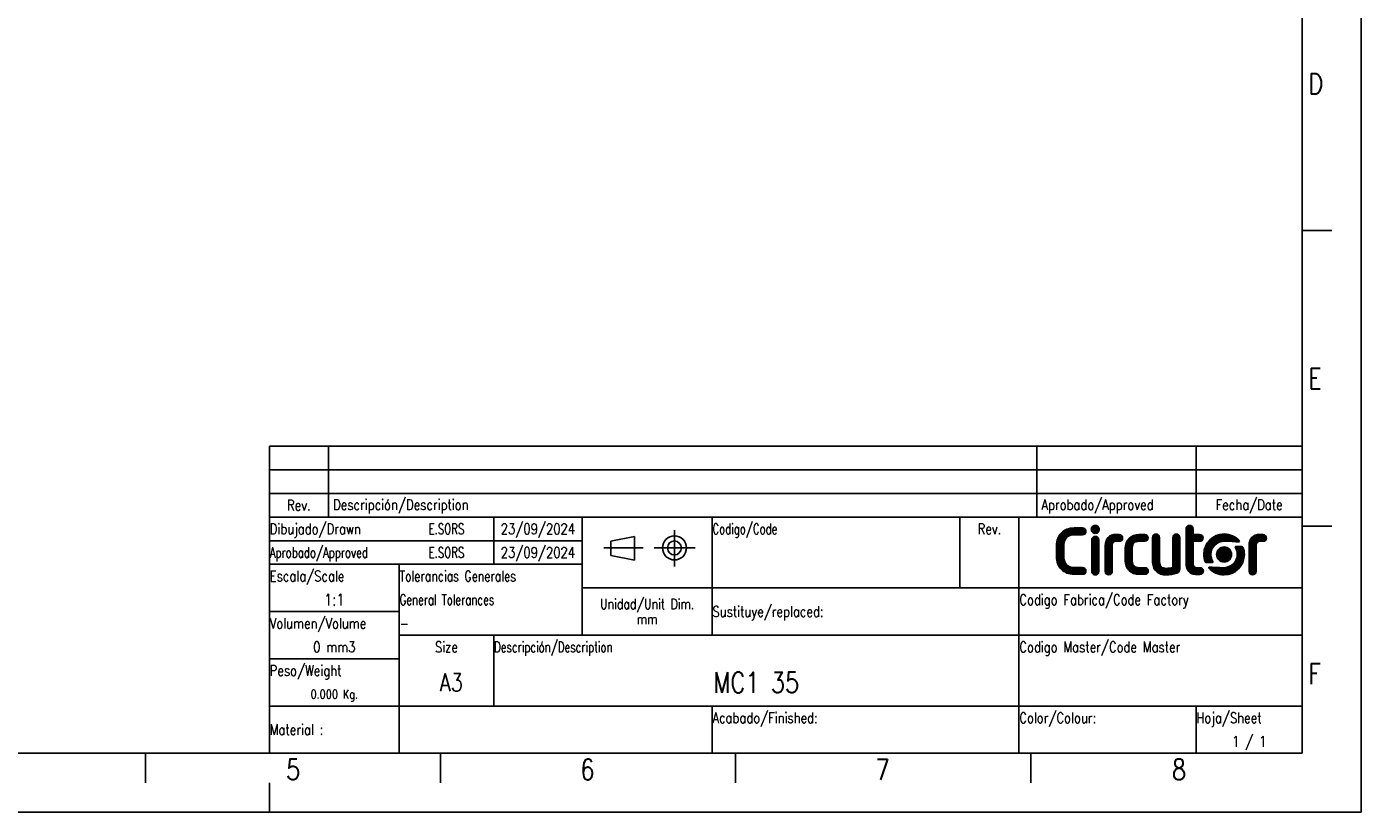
# Model space of a CAD drawing. Header units: millimetres. Extents: x 0 to 420, y 0 to 297.
# Tile 3 of 4: x 194 to 420, y 0 to 133. Entities that reach past the tile are written whole.
import ezdxf

# ---------------------------------------------------------------- set-up
doc = ezdxf.new("R2010")
doc.units = ezdxf.units.MM
doc.header["$LTSCALE"] = 23.1
doc.layers.get('0').update_dxf_attribs({"linetype": 'CONTINUOUS'})
doc.styles.get("Standard").update_dxf_attribs({"font": 'SIMPLEX.SHX', "width": 0.8})
doc.styles.add('TEXTSTYLE_2', font='SIMPLEX.SHX', dxfattribs={"width": 0.7})
doc.styles.add('TEXTSTYLE_3', font='SIMPLEX.SHX', dxfattribs={"width": 0.75})

msp = doc.modelspace()

# ---------------------------------------------------------------- hatches: boundary and pattern name
h = msp.add_hatch()
h.set_pattern_fill('XSEC0001', color=8, scale=0.03125, angle=45, style=0, pattern_type=0)
h.set_pattern_definition([(45, (0, 0), (-0.022097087, 0.022097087), [])])
edge = h.paths.add_edge_path()
edge.add_spline(control_points=[(374.327, 46.121), (374.327, 46.292), (374.386, 46.436), (374.506, 46.552), (374.625, 46.668), (374.764, 46.727), (374.926, 46.727), (375.094, 46.727), (375.234, 46.668), (375.345, 46.552), (375.456, 46.436), (375.512, 46.292), (375.512, 46.121), (375.512, 46.121), (375.512, 40.8), (375.512, 40.8), (375.512, 40.629), (375.456, 40.485), (375.345, 40.37), (375.234, 40.253), (375.094, 40.194), (374.926, 40.194), (374.764, 40.194), (374.625, 40.253), (374.506, 40.37), (374.386, 40.485), (374.327, 40.629), (374.327, 40.8), (374.327, 40.8), (374.327, 46.121), (374.327, 46.121)], knot_values=[0, 0, 0, 0, 1, 1, 1, 2, 2, 2, 3, 3, 3, 4, 4, 4, 5, 5, 5, 6, 6, 6, 7, 7, 7, 8, 8, 8, 9, 9, 9, 10, 10, 10, 10], degree=3, periodic=0)
edge = h.paths.add_edge_path()
edge.add_spline(control_points=[(375.593, 47.915), (375.593, 47.729), (375.527, 47.57), (375.397, 47.437), (375.267, 47.306), (375.11, 47.24), (374.926, 47.24), (374.741, 47.24), (374.584, 47.306), (374.454, 47.437), (374.323, 47.57), (374.259, 47.729), (374.259, 47.915), (374.259, 48.102), (374.323, 48.261), (374.454, 48.393), (374.584, 48.525), (374.741, 48.591), (374.926, 48.591), (375.11, 48.591), (375.267, 48.525), (375.397, 48.393), (375.527, 48.261), (375.593, 48.102), (375.593, 47.915)], knot_values=[0, 0, 0, 0, 0.3527778, 0.3527778, 0.3527778, 0.7055556, 0.7055556, 0.7055556, 1.0583333, 1.0583333, 1.0583333, 1.4111111, 1.4111111, 1.4111111, 1.7638889, 1.7638889, 1.7638889, 2.1166667, 2.1166667, 2.1166667, 2.4694444, 2.4694444, 2.4694444, 2.8222222, 2.8222222, 2.8222222, 2.8222222], degree=3, periodic=0)
edge = h.paths.add_edge_path()
edge.add_spline(control_points=[(388.064, 46.517), (388.064, 46.688), (388.12, 46.831), (388.231, 46.948), (388.342, 47.064), (388.482, 47.122), (388.651, 47.122), (388.819, 47.122), (388.961, 47.064), (389.076, 46.948), (389.191, 46.831), (389.249, 46.688), (389.249, 46.517), (389.249, 46.517), (389.249, 41.207), (389.249, 41.207), (389.249, 41.044), (389.203, 40.899), (389.111, 40.771), (389.019, 40.643), (388.896, 40.551), (388.743, 40.497), (388.168, 40.295), (387.566, 40.194), (386.937, 40.194), (386.599, 40.194), (386.287, 40.245), (385.999, 40.345), (385.711, 40.446), (385.46, 40.605), (385.246, 40.823), (385.038, 41.033), (384.885, 41.283), (384.785, 41.574), (384.685, 41.865), (384.636, 42.185), (384.636, 42.535), (384.636, 42.535), (384.636, 46.517), (384.636, 46.517), (384.636, 46.688), (384.693, 46.831), (384.808, 46.948), (384.923, 47.064), (385.065, 47.122), (385.234, 47.122), (385.395, 47.122), (385.533, 47.064), (385.648, 46.948), (385.763, 46.831), (385.821, 46.688), (385.821, 46.517), (385.821, 46.517), (385.821, 42.442), (385.821, 42.442), (385.821, 42.077), (385.918, 41.797), (386.114, 41.604), (386.309, 41.409), (386.584, 41.312), (386.937, 41.312), (387.328, 41.312), (387.703, 41.359), (388.064, 41.452), (388.064, 41.452), (388.064, 46.517), (388.064, 46.517)], knot_values=[0, 0, 0, 0, 1, 1, 1, 2, 2, 2, 3, 3, 3, 4, 4, 4, 5, 5, 5, 6, 6, 6, 7, 7, 7, 8, 8, 8, 9, 9, 9, 10, 10, 10, 11, 11, 11, 12, 12, 12, 13, 13, 13, 14, 14, 14, 15, 15, 15, 16, 16, 16, 17, 17, 17, 18, 18, 18, 19, 19, 19, 20, 20, 20, 21, 21, 21, 22, 22, 22, 22], degree=3, periodic=0)
edge = h.paths.add_edge_path()
edge.add_spline(control_points=[(373.184, 41.289), (373.07, 41.396), (372.93, 41.45), (372.762, 41.45), (372.762, 41.45), (371.353, 41.45), (371.353, 41.45), (371.353, 41.45), (371.333, 41.45), (371.333, 41.45), (371.333, 41.45), (371.333, 41.449), (371.333, 41.449), (370.773, 41.449), (370.342, 41.62), (370.039, 41.962), (369.736, 42.304), (369.585, 42.758), (369.585, 43.324), (369.585, 43.324), (369.585, 45.132), (369.585, 45.132), (369.585, 45.698), (369.736, 46.152), (370.039, 46.494), (370.342, 46.835), (370.773, 47.007), (371.333, 47.007), (371.333, 47.007), (371.333, 47.006), (371.333, 47.006), (371.333, 47.006), (371.354, 47.006), (371.354, 47.006), (371.354, 47.006), (372.762, 47.006), (372.762, 47.006), (372.937, 47.006), (373.079, 47.057), (373.19, 47.161), (373.266, 47.233), (373.313, 47.323), (373.337, 47.429), (373.348, 47.477), (373.355, 47.527), (373.355, 47.582), (373.355, 47.744), (373.299, 47.878), (373.184, 47.987), (373.07, 48.094), (372.93, 48.148), (372.762, 48.148), (372.762, 48.148), (371.333, 48.148), (371.333, 48.148), (370.888, 48.148), (370.484, 48.076), (370.12, 47.933), (369.755, 47.788), (369.443, 47.585), (369.182, 47.321), (368.921, 47.057), (368.72, 46.739), (368.578, 46.366), (368.436, 45.993), (368.365, 45.581), (368.365, 45.132), (368.365, 45.132), (368.365, 43.324), (368.365, 43.324), (368.365, 42.874), (368.436, 42.462), (368.578, 42.09), (368.72, 41.717), (368.921, 41.398), (369.182, 41.134), (369.443, 40.871), (369.755, 40.667), (370.12, 40.523), (370.484, 40.379), (370.888, 40.308), (371.333, 40.308), (371.333, 40.308), (372.762, 40.308), (372.762, 40.308), (372.937, 40.308), (373.079, 40.36), (373.19, 40.464), (373.3, 40.567), (373.355, 40.707), (373.355, 40.885), (373.355, 40.936), (373.348, 40.982), (373.337, 41.027), (373.312, 41.127), (373.263, 41.215), (373.184, 41.289)], knot_values=[0, 0, 0, 0, 0.3527778, 0.3527778, 0.3527778, 0.7055556, 0.7055556, 0.7055556, 1.0583333, 1.0583333, 1.0583333, 1.4111111, 1.4111111, 1.4111111, 1.7638889, 1.7638889, 1.7638889, 2.1166667, 2.1166667, 2.1166667, 2.4694444, 2.4694444, 2.4694444, 2.8222222, 2.8222222, 2.8222222, 3.175, 3.175, 3.175, 3.5277778, 3.5277778, 3.5277778, 3.8805556, 3.8805556, 3.8805556, 4.2333333, 4.2333333, 4.2333333, 4.5861111, 4.5861111, 4.5861111, 4.9388889, 4.9388889, 4.9388889, 5.2916667, 5.2916667, 5.2916667, 5.6444444, 5.6444444, 5.6444444, 5.9972222, 5.9972222, 5.9972222, 6.35, 6.35, 6.35, 6.7027778, 6.7027778, 6.7027778, 7.0555556, 7.0555556, 7.0555556, 7.4083333, 7.4083333, 7.4083333, 7.7611111, 7.7611111, 7.7611111, 8.1138889, 8.1138889, 8.1138889, 8.4666667, 8.4666667, 8.4666667, 8.8194444, 8.8194444, 8.8194444, 9.1722222, 9.1722222, 9.1722222, 9.525, 9.525, 9.525, 9.8777778, 9.8777778, 9.8777778, 10.2305556, 10.2305556, 10.2305556, 10.5833333, 10.5833333, 10.5833333, 10.9361111, 10.9361111, 10.9361111, 11.2888889, 11.2888889, 11.2888889, 11.2888889], degree=3, periodic=0)
edge = h.paths.add_edge_path()
edge.add_spline(control_points=[(383.735, 41.268), (383.623, 41.374), (383.485, 41.427), (383.321, 41.427), (383.321, 41.427), (382.387, 41.427), (382.387, 41.427), (382.387, 41.427), (382.316, 41.427), (382.316, 41.427), (382.316, 41.427), (382.316, 41.425), (382.316, 41.425), (381.963, 41.425), (381.689, 41.522), (381.493, 41.716), (381.298, 41.91), (381.2, 42.19), (381.2, 42.556), (381.2, 42.556), (381.2, 44.773), (381.2, 44.773), (381.2, 45.131), (381.298, 45.409), (381.493, 45.607), (381.689, 45.806), (381.963, 45.904), (382.316, 45.904), (382.316, 45.904), (382.327, 45.904), (382.327, 45.904), (382.327, 45.904), (383.308, 45.904), (383.308, 45.904), (383.477, 45.904), (383.615, 45.966), (383.723, 46.067), (383.829, 46.167), (383.883, 46.303), (383.883, 46.476), (383.883, 46.534), (383.873, 46.587), (383.857, 46.638), (383.832, 46.724), (383.786, 46.802), (383.717, 46.868), (383.606, 46.972), (383.47, 47.024), (383.308, 47.024), (383.308, 47.024), (382.316, 47.024), (382.316, 47.024), (381.633, 47.024), (381.077, 46.807), (380.647, 46.371), (380.226, 45.943), (380.015, 45.383), (380.015, 44.691), (380.015, 44.691), (380.015, 42.65), (380.015, 42.65), (380.015, 41.949), (380.226, 41.385), (380.647, 40.959), (381.077, 40.522), (381.633, 40.306), (382.316, 40.306), (382.316, 40.306), (383.321, 40.306), (383.321, 40.306), (383.492, 40.306), (383.632, 40.356), (383.74, 40.458), (383.813, 40.526), (383.859, 40.612), (383.883, 40.713), (383.894, 40.762), (383.902, 40.814), (383.902, 40.872), (383.902, 41.031), (383.847, 41.163), (383.735, 41.268)], knot_values=[0, 0, 0, 0, 0.3527778, 0.3527778, 0.3527778, 0.7055556, 0.7055556, 0.7055556, 1.0583333, 1.0583333, 1.0583333, 1.4111111, 1.4111111, 1.4111111, 1.7638889, 1.7638889, 1.7638889, 2.1166667, 2.1166667, 2.1166667, 2.4694444, 2.4694444, 2.4694444, 2.8222222, 2.8222222, 2.8222222, 3.175, 3.175, 3.175, 3.5277778, 3.5277778, 3.5277778, 3.8805556, 3.8805556, 3.8805556, 4.2333333, 4.2333333, 4.2333333, 4.5861111, 4.5861111, 4.5861111, 4.9388889, 4.9388889, 4.9388889, 5.2916667, 5.2916667, 5.2916667, 5.6444444, 5.6444444, 5.6444444, 5.9972222, 5.9972222, 5.9972222, 6.35, 6.35, 6.35, 6.7027778, 6.7027778, 6.7027778, 7.0555556, 7.0555556, 7.0555556, 7.4083333, 7.4083333, 7.4083333, 7.7611111, 7.7611111, 7.7611111, 8.1138889, 8.1138889, 8.1138889, 8.4666667, 8.4666667, 8.4666667, 8.8194444, 8.8194444, 8.8194444, 9.1722222, 9.1722222, 9.1722222, 9.525, 9.525, 9.525, 9.525], degree=3, periodic=0)
edge = h.paths.add_edge_path()
edge.add_spline(control_points=[(377.814, 40.8), (377.814, 41.11), (377.814, 45.225), (377.814, 45.225), (377.814, 45.622), (378.056, 45.904), (378.484, 45.904), (378.484, 45.904), (378.832, 45.892), (378.991, 45.892), (379.332, 45.892), (379.566, 46.118), (379.566, 46.447), (379.566, 46.775), (379.327, 46.988), (378.991, 47.024), (378.85, 47.039), (378.484, 47.053), (378.484, 47.053), (377.258, 47.053), (376.629, 46.31), (376.629, 45.143), (376.629, 45.143), (376.629, 41.101), (376.629, 40.8), (376.629, 40.493), (376.871, 40.194), (377.22, 40.194), (377.569, 40.194), (377.814, 40.493), (377.814, 40.8)], knot_values=[0, 0, 0, 0, 1, 1, 1, 2, 2, 2, 3, 3, 3, 4, 4, 4, 5, 5, 5, 6, 6, 6, 7, 7, 7, 8, 8, 8, 9, 9, 9, 10, 10, 10, 10], degree=3, periodic=0)
edge = h.paths.add_edge_path()
edge.add_spline(control_points=[(402.173, 40.8), (402.173, 41.11), (402.173, 45.225), (402.173, 45.225), (402.173, 45.622), (402.416, 45.904), (402.843, 45.904), (402.843, 45.904), (403.191, 45.892), (403.35, 45.892), (403.691, 45.892), (403.925, 46.118), (403.925, 46.447), (403.925, 46.775), (403.687, 46.988), (403.35, 47.024), (403.209, 47.039), (402.843, 47.053), (402.843, 47.053), (401.617, 47.053), (400.988, 46.31), (400.988, 45.143), (400.988, 45.143), (400.988, 41.101), (400.988, 40.8), (400.988, 40.493), (401.23, 40.194), (401.579, 40.194), (401.928, 40.194), (402.173, 40.493), (402.173, 40.8)], knot_values=[0, 0, 0, 0, 1, 1, 1, 2, 2, 2, 3, 3, 3, 4, 4, 4, 5, 5, 5, 6, 6, 6, 7, 7, 7, 8, 8, 8, 9, 9, 9, 10, 10, 10, 10], degree=3, periodic=0)
edge = h.paths.add_edge_path()
edge.add_spline(control_points=[(393.033, 41.31), (393.021, 41.319), (393.011, 41.33), (392.998, 41.338), (392.998, 41.338), (392.997, 41.338), (392.997, 41.338), (392.906, 41.395), (392.794, 41.427), (392.666, 41.427), (392.598, 41.427), (392.496, 41.425), (392.402, 41.422), (392.273, 41.419), (392.158, 41.415), (392.158, 41.415), (391.766, 41.415), (391.53, 41.653), (391.494, 41.999), (391.491, 42.029), (391.489, 42.058), (391.489, 42.089), (391.489, 42.091), (391.489, 42.092), (391.489, 42.094), (391.489, 42.094), (391.489, 44.681), (391.489, 45.899), (391.489, 45.899), (392.604, 45.899), (392.604, 45.899), (392.92, 45.899), (393.203, 46.119), (393.203, 46.459), (393.203, 46.799), (392.941, 47.019), (392.604, 47.019), (392.604, 47.019), (391.489, 47.019), (391.489, 47.019), (391.489, 47.019), (391.489, 47.98), (391.489, 47.98), (391.489, 48.151), (391.431, 48.295), (391.316, 48.411), (391.201, 48.528), (391.063, 48.586), (390.902, 48.586), (390.733, 48.586), (390.591, 48.528), (390.476, 48.411), (390.361, 48.295), (390.303, 48.151), (390.303, 47.98), (390.303, 47.98), (390.303, 46.442), (390.303, 46.442), (390.303, 46.442), (390.303, 42.176), (390.303, 42.176), (390.303, 41.891), (390.341, 41.632), (390.416, 41.402), (390.42, 41.39), (390.424, 41.377), (390.428, 41.365), (390.433, 41.352), (390.439, 41.339), (390.444, 41.326), (390.603, 40.897), (390.898, 40.581), (391.328, 40.41), (391.549, 40.322), (391.807, 40.274), (392.1, 40.268), (392.12, 40.267), (392.138, 40.266), (392.158, 40.266), (392.158, 40.266), (392.524, 40.279), (392.666, 40.295), (393.002, 40.331), (393.241, 40.544), (393.241, 40.872), (393.241, 41.06), (393.162, 41.212), (393.033, 41.31)], knot_values=[0, 0, 0, 0, 1, 1, 1, 2, 2, 2, 3, 3, 3, 4, 4, 4, 5, 5, 5, 6, 6, 6, 7, 7, 7, 8, 8, 8, 9, 9, 9, 10, 10, 10, 11, 11, 11, 12, 12, 12, 13, 13, 13, 14, 14, 14, 15, 15, 15, 16, 16, 16, 17, 17, 17, 18, 18, 18, 19, 19, 19, 20, 20, 20, 21, 21, 21, 22, 22, 22, 23, 23, 23, 24, 24, 24, 25, 25, 25, 26, 26, 26, 27, 27, 27, 28, 28, 28, 29, 29, 29, 29], degree=3, periodic=0)
edge = h.paths.add_edge_path()
edge.add_spline(control_points=[(394.508, 43.665), (394.508, 44.902), (395.451, 45.905), (396.945, 45.905), (397.582, 45.905), (398.718, 45.83), (399.224, 45.792), (399.331, 45.784), (399.384, 45.904), (399.32, 45.979), (398.72, 46.679), (397.709, 47.137), (396.748, 47.137), (394.851, 47.137), (393.314, 45.583), (393.314, 43.665), (393.314, 43.247), (393.387, 42.847), (393.521, 42.476), (393.554, 42.384), (393.629, 42.322), (393.733, 42.322), (393.733, 42.322), (394.74, 42.322), (394.74, 42.322), (394.836, 42.322), (394.881, 42.424), (394.837, 42.497), (394.629, 42.838), (394.508, 43.237), (394.508, 43.665)], knot_values=[0, 0, 0, 0, 1, 1, 1, 2, 2, 2, 3, 3, 3, 4, 4, 4, 5, 5, 5, 6, 6, 6, 7, 7, 7, 8, 8, 8, 9, 9, 9, 10, 10, 10, 10], degree=3, periodic=0)
edge = h.paths.add_edge_path()
edge.add_spline(control_points=[(396.748, 42.378), (397.451, 42.378), (398.022, 42.954), (398.022, 43.665), (398.022, 44.377), (397.451, 44.953), (396.748, 44.953), (396.044, 44.953), (395.474, 44.377), (395.474, 43.665), (395.474, 42.954), (396.044, 42.378), (396.748, 42.378)], knot_values=[0, 0, 0, 0, 1, 1, 1, 2, 2, 2, 3, 3, 3, 4, 4, 4, 4], degree=3, periodic=0)
edge = h.paths.add_edge_path()
edge.add_spline(control_points=[(398.987, 43.665), (398.987, 42.428), (398.044, 41.426), (396.55, 41.426), (395.914, 41.426), (394.778, 41.501), (394.272, 41.539), (394.165, 41.546), (394.112, 41.426), (394.176, 41.352), (394.775, 40.652), (395.787, 40.194), (396.748, 40.194), (398.644, 40.194), (400.182, 41.748), (400.182, 43.665), (400.182, 44.083), (400.109, 44.484), (399.975, 44.855), (399.942, 44.947), (399.867, 45.009), (399.762, 45.009), (399.762, 45.009), (398.756, 45.009), (398.756, 45.009), (398.66, 45.009), (398.614, 44.907), (398.659, 44.833), (398.867, 44.493), (398.987, 44.093), (398.987, 43.665)], knot_values=[0, 0, 0, 0, 1, 1, 1, 2, 2, 2, 3, 3, 3, 4, 4, 4, 5, 5, 5, 6, 6, 6, 7, 7, 7, 8, 8, 8, 9, 9, 9, 10, 10, 10, 10], degree=3, periodic=0)

# ---------------------------------------------------------------- linework, layer by layer
at = {"color": 7}
for p, q in [((420, 0), (420, 297)), ((410, 287), (410, 10)), ((414.983, 98.5), (410, 98.5)), ((235, 62), (410, 62)), ((235, 62), (235, 50)), ((245, 62), (245, 50)), ((365, 62), (365, 50)), ((392, 62), (392, 50)), ((410, 62), (410, 50)), ((235, 58), (410, 58)), ((235, 54), (410, 54)), ((235, 50), (410, 50)), ((235, 50), (410, 50)), ((235, 50), (235, 10)), ((273, 50), (273, 42)), ((288, 50), (288, 30)), ((310, 50), (310, 30)), ((352, 50), (352, 38)), ((362, 50), (362, 10)), ((410, 50), (410, 10)), ((415, 48.462), (410.017, 48.462)), ((235, 46), (288, 46)), ((292.829, 45.924), (296.879, 46.734)), ((292.829, 43.494), (292.829, 45.924)), ((296.879, 46.734), (296.879, 42.684)), ((296.879, 42.684), (292.829, 43.494)), ((235, 42), (288, 42)), ((257, 42), (257, 10)), ((288, 38), (410, 38)), ((235, 34), (257, 34)), ((257, 30), (410, 30)), ((273, 30), (273, 18)), ((235, 26), (257, 26)), ((235, 18), (410, 18)), ((310, 18), (310, 10)), ((392, 18), (392, 10)), ((410, 10), (25, 10)), ((214, 10), (214, 5)), ((235, 10), (410, 10)), ((264, 10), (264, 5)), ((314, 10), (314, 5)), ((364, 10), (364, 5)), ((235, 5), (235, 0)), ((0, 0), (420, 0))]:
    msp.add_line(p, q, dxfattribs=at)
at = {"color": 8}
for p, q in [((303.621, 47.784), (303.621, 41.643)), ((291.672, 44.776), (298.342, 44.776)), ((300.187, 44.776), (307.117, 44.776))]:
    msp.add_line(p, q, dxfattribs=at)
at = {"color": 7}
for centre, radius, start, end in [((303.638, 44.776), 2.038, 180.00814, 179.99186), ((303.62, 44.769), 1.177, 180.47907, 179.52093)]:
    msp.add_arc(centre, radius, start, end, dxfattribs=at)
for points, knots in [([(373.184, 41.289), (373.07, 41.396), (372.93, 41.45), (372.762, 41.45), (372.762, 41.45), (371.353, 41.45), (371.353, 41.45), (371.353, 41.45), (371.333, 41.45), (371.333, 41.45), (371.333, 41.45), (371.333, 41.449), (371.333, 41.449), (370.773, 41.449), (370.342, 41.62), (370.039, 41.962), (369.736, 42.304), (369.585, 42.758), (369.585, 43.324), (369.585, 43.324), (369.585, 45.132), (369.585, 45.132), (369.585, 45.698), (369.736, 46.152), (370.039, 46.494), (370.342, 46.835), (370.773, 47.007), (371.333, 47.007), (371.333, 47.007), (371.333, 47.006), (371.333, 47.006), (371.333, 47.006), (371.354, 47.006), (371.354, 47.006), (371.354, 47.006), (372.762, 47.006), (372.762, 47.006), (372.937, 47.006), (373.079, 47.057), (373.19, 47.161), (373.266, 47.233), (373.313, 47.323), (373.337, 47.429), (373.348, 47.477), (373.355, 47.527), (373.355, 47.582), (373.355, 47.744), (373.299, 47.878), (373.184, 47.987), (373.07, 48.094), (372.93, 48.148), (372.762, 48.148), (372.762, 48.148), (371.333, 48.148), (371.333, 48.148), (370.888, 48.148), (370.484, 48.076), (370.12, 47.933), (369.755, 47.788), (369.443, 47.585), (369.182, 47.321), (368.921, 47.057), (368.72, 46.739), (368.578, 46.366), (368.436, 45.993), (368.365, 45.581), (368.365, 45.132), (368.365, 45.132), (368.365, 43.324), (368.365, 43.324), (368.365, 42.874), (368.436, 42.462), (368.578, 42.09), (368.72, 41.717), (368.921, 41.398), (369.182, 41.134), (369.443, 40.871), (369.755, 40.667), (370.12, 40.523), (370.484, 40.379), (370.888, 40.308), (371.333, 40.308), (371.333, 40.308), (372.762, 40.308), (372.762, 40.308), (372.937, 40.308), (373.079, 40.36), (373.19, 40.464), (373.3, 40.567), (373.355, 40.707), (373.355, 40.885), (373.355, 40.936), (373.348, 40.982), (373.337, 41.027), (373.312, 41.127), (373.263, 41.215), (373.184, 41.289)], [0, 0, 0, 0, 0.3527778, 0.3527778, 0.3527778, 0.7055556, 0.7055556, 0.7055556, 1.0583333, 1.0583333, 1.0583333, 1.4111111, 1.4111111, 1.4111111, 1.7638889, 1.7638889, 1.7638889, 2.1166667, 2.1166667, 2.1166667, 2.4694444, 2.4694444, 2.4694444, 2.8222222, 2.8222222, 2.8222222, 3.175, 3.175, 3.175, 3.5277778, 3.5277778, 3.5277778, 3.8805556, 3.8805556, 3.8805556, 4.2333333, 4.2333333, 4.2333333, 4.5861111, 4.5861111, 4.5861111, 4.9388889, 4.9388889, 4.9388889, 5.2916667, 5.2916667, 5.2916667, 5.6444444, 5.6444444, 5.6444444, 5.9972222, 5.9972222, 5.9972222, 6.35, 6.35, 6.35, 6.7027778, 6.7027778, 6.7027778, 7.0555556, 7.0555556, 7.0555556, 7.4083333, 7.4083333, 7.4083333, 7.7611111, 7.7611111, 7.7611111, 8.1138889, 8.1138889, 8.1138889, 8.4666667, 8.4666667, 8.4666667, 8.8194444, 8.8194444, 8.8194444, 9.1722222, 9.1722222, 9.1722222, 9.525, 9.525, 9.525, 9.8777778, 9.8777778, 9.8777778, 10.2305556, 10.2305556, 10.2305556, 10.5833333, 10.5833333, 10.5833333, 10.9361111, 10.9361111, 10.9361111, 11.2888889, 11.2888889, 11.2888889, 11.2888889]), ([(373.184, 41.289), (373.07, 41.396), (372.93, 41.45), (372.762, 41.45), (372.762, 41.45), (371.353, 41.45), (371.353, 41.45), (371.353, 41.45), (371.333, 41.45), (371.333, 41.45), (371.333, 41.45), (371.333, 41.449), (371.333, 41.449), (370.773, 41.449), (370.342, 41.62), (370.039, 41.962), (369.736, 42.304), (369.585, 42.758), (369.585, 43.324), (369.585, 43.324), (369.585, 45.132), (369.585, 45.132), (369.585, 45.698), (369.736, 46.152), (370.039, 46.494), (370.342, 46.835), (370.773, 47.007), (371.333, 47.007), (371.333, 47.007), (371.333, 47.006), (371.333, 47.006), (371.333, 47.006), (371.354, 47.006), (371.354, 47.006), (371.354, 47.006), (372.762, 47.006), (372.762, 47.006), (372.937, 47.006), (373.079, 47.057), (373.19, 47.161), (373.266, 47.233), (373.313, 47.323), (373.337, 47.429), (373.348, 47.477), (373.355, 47.527), (373.355, 47.582), (373.355, 47.744), (373.299, 47.878), (373.184, 47.987), (373.07, 48.094), (372.93, 48.148), (372.762, 48.148), (372.762, 48.148), (371.333, 48.148), (371.333, 48.148), (370.888, 48.148), (370.484, 48.076), (370.12, 47.933), (369.755, 47.788), (369.443, 47.585), (369.182, 47.321), (368.921, 47.057), (368.72, 46.739), (368.578, 46.366), (368.436, 45.993), (368.365, 45.581), (368.365, 45.132), (368.365, 45.132), (368.365, 43.324), (368.365, 43.324), (368.365, 42.874), (368.436, 42.462), (368.578, 42.09), (368.72, 41.717), (368.921, 41.398), (369.182, 41.134), (369.443, 40.871), (369.755, 40.667), (370.12, 40.523), (370.484, 40.379), (370.888, 40.308), (371.333, 40.308), (371.333, 40.308), (372.762, 40.308), (372.762, 40.308), (372.937, 40.308), (373.079, 40.36), (373.19, 40.464), (373.3, 40.567), (373.355, 40.707), (373.355, 40.885), (373.355, 40.936), (373.348, 40.982), (373.337, 41.027), (373.312, 41.127), (373.263, 41.215), (373.184, 41.289)], [0, 0, 0, 0, 1, 1, 1, 2, 2, 2, 3, 3, 3, 4, 4, 4, 5, 5, 5, 6, 6, 6, 7, 7, 7, 8, 8, 8, 9, 9, 9, 10, 10, 10, 11, 11, 11, 12, 12, 12, 13, 13, 13, 14, 14, 14, 15, 15, 15, 16, 16, 16, 17, 17, 17, 18, 18, 18, 19, 19, 19, 20, 20, 20, 21, 21, 21, 22, 22, 22, 23, 23, 23, 24, 24, 24, 25, 25, 25, 26, 26, 26, 27, 27, 27, 28, 28, 28, 29, 29, 29, 30, 30, 30, 31, 31, 31, 32, 32, 32, 32]), ([(375.593, 47.915), (375.593, 47.729), (375.527, 47.57), (375.397, 47.437), (375.267, 47.306), (375.11, 47.24), (374.926, 47.24), (374.741, 47.24), (374.584, 47.306), (374.454, 47.437), (374.323, 47.57), (374.259, 47.729), (374.259, 47.915), (374.259, 48.102), (374.323, 48.261), (374.454, 48.393), (374.584, 48.525), (374.741, 48.591), (374.926, 48.591), (375.11, 48.591), (375.267, 48.525), (375.397, 48.393), (375.527, 48.261), (375.593, 48.102), (375.593, 47.915)], [0, 0, 0, 0, 0.3527778, 0.3527778, 0.3527778, 0.7055556, 0.7055556, 0.7055556, 1.0583333, 1.0583333, 1.0583333, 1.4111111, 1.4111111, 1.4111111, 1.7638889, 1.7638889, 1.7638889, 2.1166667, 2.1166667, 2.1166667, 2.4694444, 2.4694444, 2.4694444, 2.8222222, 2.8222222, 2.8222222, 2.8222222]), ([(375.593, 47.915), (375.593, 47.729), (375.527, 47.57), (375.397, 47.437), (375.267, 47.306), (375.11, 47.24), (374.926, 47.24), (374.741, 47.24), (374.584, 47.306), (374.454, 47.437), (374.323, 47.57), (374.259, 47.729), (374.259, 47.915), (374.259, 48.102), (374.323, 48.261), (374.454, 48.393), (374.584, 48.525), (374.741, 48.591), (374.926, 48.591), (375.11, 48.591), (375.267, 48.525), (375.397, 48.393), (375.527, 48.261), (375.593, 48.102), (375.593, 47.915)], [0, 0, 0, 0, 1, 1, 1, 2, 2, 2, 3, 3, 3, 4, 4, 4, 5, 5, 5, 6, 6, 6, 7, 7, 7, 8, 8, 8, 8]), ([(393.033, 41.31), (393.021, 41.319), (393.011, 41.33), (392.998, 41.338), (392.998, 41.338), (392.997, 41.338), (392.997, 41.338), (392.906, 41.395), (392.794, 41.427), (392.666, 41.427), (392.598, 41.427), (392.496, 41.425), (392.402, 41.422), (392.273, 41.419), (392.158, 41.415), (392.158, 41.415), (391.766, 41.415), (391.53, 41.653), (391.494, 41.999), (391.491, 42.029), (391.489, 42.058), (391.489, 42.089), (391.489, 42.091), (391.489, 42.092), (391.489, 42.094), (391.489, 42.094), (391.489, 44.681), (391.489, 45.899), (391.489, 45.899), (392.604, 45.899), (392.604, 45.899), (392.92, 45.899), (393.203, 46.119), (393.203, 46.459), (393.203, 46.799), (392.941, 47.019), (392.604, 47.019), (392.604, 47.019), (391.489, 47.019), (391.489, 47.019), (391.489, 47.019), (391.489, 47.98), (391.489, 47.98), (391.489, 48.151), (391.431, 48.295), (391.316, 48.411), (391.201, 48.528), (391.063, 48.586), (390.902, 48.586), (390.733, 48.586), (390.591, 48.528), (390.476, 48.411), (390.361, 48.295), (390.303, 48.151), (390.303, 47.98), (390.303, 47.98), (390.303, 46.442), (390.303, 46.442), (390.303, 46.442), (390.303, 42.176), (390.303, 42.176), (390.303, 41.891), (390.341, 41.632), (390.416, 41.402), (390.42, 41.39), (390.424, 41.377), (390.428, 41.365), (390.433, 41.352), (390.439, 41.339), (390.444, 41.326), (390.603, 40.897), (390.898, 40.581), (391.328, 40.41), (391.549, 40.322), (391.807, 40.274), (392.1, 40.268), (392.12, 40.267), (392.138, 40.266), (392.158, 40.266), (392.158, 40.266), (392.524, 40.279), (392.666, 40.295), (393.002, 40.331), (393.241, 40.544), (393.241, 40.872), (393.241, 41.06), (393.162, 41.212), (393.033, 41.31)], [0, 0, 0, 0, 1, 1, 1, 2, 2, 2, 3, 3, 3, 4, 4, 4, 5, 5, 5, 6, 6, 6, 7, 7, 7, 8, 8, 8, 9, 9, 9, 10, 10, 10, 11, 11, 11, 12, 12, 12, 13, 13, 13, 14, 14, 14, 15, 15, 15, 16, 16, 16, 17, 17, 17, 18, 18, 18, 19, 19, 19, 20, 20, 20, 21, 21, 21, 22, 22, 22, 23, 23, 23, 24, 24, 24, 25, 25, 25, 26, 26, 26, 27, 27, 27, 28, 28, 28, 29, 29, 29, 29]), ([(393.033, 41.31), (393.021, 41.319), (393.011, 41.33), (392.998, 41.338), (392.998, 41.338), (392.997, 41.338), (392.997, 41.338), (392.906, 41.395), (392.794, 41.427), (392.666, 41.427), (392.598, 41.427), (392.496, 41.425), (392.402, 41.422), (392.273, 41.419), (392.158, 41.415), (392.158, 41.415), (391.766, 41.415), (391.53, 41.653), (391.494, 41.999), (391.491, 42.029), (391.489, 42.058), (391.489, 42.089), (391.489, 42.091), (391.489, 42.092), (391.489, 42.094), (391.489, 42.094), (391.489, 44.681), (391.489, 45.899), (391.489, 45.899), (392.604, 45.899), (392.604, 45.899), (392.92, 45.899), (393.203, 46.119), (393.203, 46.459), (393.203, 46.799), (392.941, 47.019), (392.604, 47.019), (392.604, 47.019), (391.489, 47.019), (391.489, 47.019), (391.489, 47.019), (391.489, 47.98), (391.489, 47.98), (391.489, 48.151), (391.431, 48.295), (391.316, 48.411), (391.201, 48.528), (391.063, 48.586), (390.902, 48.586), (390.733, 48.586), (390.591, 48.528), (390.476, 48.411), (390.361, 48.295), (390.303, 48.151), (390.303, 47.98), (390.303, 47.98), (390.303, 46.442), (390.303, 46.442), (390.303, 46.442), (390.303, 42.176), (390.303, 42.176), (390.303, 41.891), (390.341, 41.632), (390.416, 41.402), (390.42, 41.39), (390.424, 41.377), (390.428, 41.365), (390.433, 41.352), (390.439, 41.339), (390.444, 41.326), (390.603, 40.897), (390.898, 40.581), (391.328, 40.41), (391.549, 40.322), (391.807, 40.274), (392.1, 40.268), (392.12, 40.267), (392.138, 40.266), (392.158, 40.266), (392.158, 40.266), (392.524, 40.279), (392.666, 40.295), (393.002, 40.331), (393.241, 40.544), (393.241, 40.872), (393.241, 41.06), (393.162, 41.212), (393.033, 41.31)], [0, 0, 0, 0, 1, 1, 1, 2, 2, 2, 3, 3, 3, 4, 4, 4, 5, 5, 5, 6, 6, 6, 7, 7, 7, 8, 8, 8, 9, 9, 9, 10, 10, 10, 11, 11, 11, 12, 12, 12, 13, 13, 13, 14, 14, 14, 15, 15, 15, 16, 16, 16, 17, 17, 17, 18, 18, 18, 19, 19, 19, 20, 20, 20, 21, 21, 21, 22, 22, 22, 23, 23, 23, 24, 24, 24, 25, 25, 25, 26, 26, 26, 27, 27, 27, 28, 28, 28, 29, 29, 29, 29]), ([(374.327, 46.121), (374.327, 46.292), (374.386, 46.436), (374.506, 46.552), (374.625, 46.668), (374.764, 46.727), (374.926, 46.727), (375.094, 46.727), (375.234, 46.668), (375.345, 46.552), (375.456, 46.436), (375.512, 46.292), (375.512, 46.121), (375.512, 46.121), (375.512, 40.8), (375.512, 40.8), (375.512, 40.629), (375.456, 40.485), (375.345, 40.37), (375.234, 40.253), (375.094, 40.194), (374.926, 40.194), (374.764, 40.194), (374.625, 40.253), (374.506, 40.37), (374.386, 40.485), (374.327, 40.629), (374.327, 40.8), (374.327, 40.8), (374.327, 46.121), (374.327, 46.121)], [0, 0, 0, 0, 1, 1, 1, 2, 2, 2, 3, 3, 3, 4, 4, 4, 5, 5, 5, 6, 6, 6, 7, 7, 7, 8, 8, 8, 9, 9, 9, 10, 10, 10, 10]), ([(374.327, 46.121), (374.327, 46.292), (374.386, 46.436), (374.506, 46.552), (374.625, 46.668), (374.764, 46.727), (374.926, 46.727), (375.094, 46.727), (375.234, 46.668), (375.345, 46.552), (375.456, 46.436), (375.512, 46.292), (375.512, 46.121), (375.512, 46.121), (375.512, 40.8), (375.512, 40.8), (375.512, 40.629), (375.456, 40.485), (375.345, 40.37), (375.234, 40.253), (375.094, 40.194), (374.926, 40.194), (374.764, 40.194), (374.625, 40.253), (374.506, 40.37), (374.386, 40.485), (374.327, 40.629), (374.327, 40.8), (374.327, 40.8), (374.327, 46.121), (374.327, 46.121)], [0, 0, 0, 0, 1, 1, 1, 2, 2, 2, 3, 3, 3, 4, 4, 4, 5, 5, 5, 6, 6, 6, 7, 7, 7, 8, 8, 8, 9, 9, 9, 10, 10, 10, 10]), ([(377.814, 40.8), (377.814, 41.11), (377.814, 45.225), (377.814, 45.225), (377.814, 45.622), (378.056, 45.904), (378.484, 45.904), (378.484, 45.904), (378.832, 45.892), (378.991, 45.892), (379.332, 45.892), (379.566, 46.118), (379.566, 46.447), (379.566, 46.775), (379.327, 46.988), (378.991, 47.024), (378.85, 47.039), (378.484, 47.053), (378.484, 47.053), (377.258, 47.053), (376.629, 46.31), (376.629, 45.143), (376.629, 45.143), (376.629, 41.101), (376.629, 40.8), (376.629, 40.493), (376.871, 40.194), (377.22, 40.194), (377.569, 40.194), (377.814, 40.493), (377.814, 40.8)], [0, 0, 0, 0, 1, 1, 1, 2, 2, 2, 3, 3, 3, 4, 4, 4, 5, 5, 5, 6, 6, 6, 7, 7, 7, 8, 8, 8, 9, 9, 9, 10, 10, 10, 10]), ([(377.814, 40.8), (377.814, 41.11), (377.814, 45.225), (377.814, 45.225), (377.814, 45.622), (378.056, 45.904), (378.484, 45.904), (378.484, 45.904), (378.832, 45.892), (378.991, 45.892), (379.332, 45.892), (379.566, 46.118), (379.566, 46.447), (379.566, 46.775), (379.327, 46.988), (378.991, 47.024), (378.85, 47.039), (378.484, 47.053), (378.484, 47.053), (377.258, 47.053), (376.629, 46.31), (376.629, 45.143), (376.629, 45.143), (376.629, 41.101), (376.629, 40.8), (376.629, 40.493), (376.871, 40.194), (377.22, 40.194), (377.569, 40.194), (377.814, 40.493), (377.814, 40.8)], [0, 0, 0, 0, 1, 1, 1, 2, 2, 2, 3, 3, 3, 4, 4, 4, 5, 5, 5, 6, 6, 6, 7, 7, 7, 8, 8, 8, 9, 9, 9, 10, 10, 10, 10]), ([(383.735, 41.268), (383.623, 41.374), (383.485, 41.427), (383.321, 41.427), (383.321, 41.427), (382.387, 41.427), (382.387, 41.427), (382.387, 41.427), (382.316, 41.427), (382.316, 41.427), (382.316, 41.427), (382.316, 41.425), (382.316, 41.425), (381.963, 41.425), (381.689, 41.522), (381.493, 41.716), (381.298, 41.91), (381.2, 42.19), (381.2, 42.556), (381.2, 42.556), (381.2, 44.773), (381.2, 44.773), (381.2, 45.131), (381.298, 45.409), (381.493, 45.607), (381.689, 45.806), (381.963, 45.904), (382.316, 45.904), (382.316, 45.904), (382.327, 45.904), (382.327, 45.904), (382.327, 45.904), (383.308, 45.904), (383.308, 45.904), (383.477, 45.904), (383.615, 45.966), (383.723, 46.067), (383.829, 46.167), (383.883, 46.303), (383.883, 46.476), (383.883, 46.534), (383.873, 46.587), (383.857, 46.638), (383.832, 46.724), (383.786, 46.802), (383.717, 46.868), (383.606, 46.972), (383.47, 47.024), (383.308, 47.024), (383.308, 47.024), (382.316, 47.024), (382.316, 47.024), (381.633, 47.024), (381.077, 46.807), (380.647, 46.371), (380.226, 45.943), (380.015, 45.383), (380.015, 44.691), (380.015, 44.691), (380.015, 42.65), (380.015, 42.65), (380.015, 41.949), (380.226, 41.385), (380.647, 40.959), (381.077, 40.522), (381.633, 40.306), (382.316, 40.306), (382.316, 40.306), (383.321, 40.306), (383.321, 40.306), (383.492, 40.306), (383.632, 40.356), (383.74, 40.458), (383.813, 40.526), (383.859, 40.612), (383.883, 40.713), (383.894, 40.762), (383.902, 40.814), (383.902, 40.872), (383.902, 41.031), (383.847, 41.163), (383.735, 41.268)], [0, 0, 0, 0, 0.3527778, 0.3527778, 0.3527778, 0.7055556, 0.7055556, 0.7055556, 1.0583333, 1.0583333, 1.0583333, 1.4111111, 1.4111111, 1.4111111, 1.7638889, 1.7638889, 1.7638889, 2.1166667, 2.1166667, 2.1166667, 2.4694444, 2.4694444, 2.4694444, 2.8222222, 2.8222222, 2.8222222, 3.175, 3.175, 3.175, 3.5277778, 3.5277778, 3.5277778, 3.8805556, 3.8805556, 3.8805556, 4.2333333, 4.2333333, 4.2333333, 4.5861111, 4.5861111, 4.5861111, 4.9388889, 4.9388889, 4.9388889, 5.2916667, 5.2916667, 5.2916667, 5.6444444, 5.6444444, 5.6444444, 5.9972222, 5.9972222, 5.9972222, 6.35, 6.35, 6.35, 6.7027778, 6.7027778, 6.7027778, 7.0555556, 7.0555556, 7.0555556, 7.4083333, 7.4083333, 7.4083333, 7.7611111, 7.7611111, 7.7611111, 8.1138889, 8.1138889, 8.1138889, 8.4666667, 8.4666667, 8.4666667, 8.8194444, 8.8194444, 8.8194444, 9.1722222, 9.1722222, 9.1722222, 9.525, 9.525, 9.525, 9.525]), ([(383.735, 41.268), (383.623, 41.374), (383.485, 41.427), (383.321, 41.427), (383.321, 41.427), (382.387, 41.427), (382.387, 41.427), (382.387, 41.427), (382.316, 41.427), (382.316, 41.427), (382.316, 41.427), (382.316, 41.425), (382.316, 41.425), (381.963, 41.425), (381.689, 41.522), (381.493, 41.716), (381.298, 41.91), (381.2, 42.19), (381.2, 42.556), (381.2, 42.556), (381.2, 44.773), (381.2, 44.773), (381.2, 45.131), (381.298, 45.409), (381.493, 45.607), (381.689, 45.806), (381.963, 45.904), (382.316, 45.904), (382.316, 45.904), (382.327, 45.904), (382.327, 45.904), (382.327, 45.904), (383.308, 45.904), (383.308, 45.904), (383.477, 45.904), (383.615, 45.966), (383.723, 46.067), (383.829, 46.167), (383.883, 46.303), (383.883, 46.476), (383.883, 46.534), (383.873, 46.587), (383.857, 46.638), (383.832, 46.724), (383.786, 46.802), (383.717, 46.868), (383.606, 46.972), (383.47, 47.024), (383.308, 47.024), (383.308, 47.024), (382.316, 47.024), (382.316, 47.024), (381.633, 47.024), (381.077, 46.807), (380.647, 46.371), (380.226, 45.943), (380.015, 45.383), (380.015, 44.691), (380.015, 44.691), (380.015, 42.65), (380.015, 42.65), (380.015, 41.949), (380.226, 41.385), (380.647, 40.959), (381.077, 40.522), (381.633, 40.306), (382.316, 40.306), (382.316, 40.306), (383.321, 40.306), (383.321, 40.306), (383.492, 40.306), (383.632, 40.356), (383.74, 40.458), (383.813, 40.526), (383.859, 40.612), (383.883, 40.713), (383.894, 40.762), (383.902, 40.814), (383.902, 40.872), (383.902, 41.031), (383.847, 41.163), (383.735, 41.268)], [0, 0, 0, 0, 1, 1, 1, 2, 2, 2, 3, 3, 3, 4, 4, 4, 5, 5, 5, 6, 6, 6, 7, 7, 7, 8, 8, 8, 9, 9, 9, 10, 10, 10, 11, 11, 11, 12, 12, 12, 13, 13, 13, 14, 14, 14, 15, 15, 15, 16, 16, 16, 17, 17, 17, 18, 18, 18, 19, 19, 19, 20, 20, 20, 21, 21, 21, 22, 22, 22, 23, 23, 23, 24, 24, 24, 25, 25, 25, 26, 26, 26, 27, 27, 27, 27]), ([(388.064, 46.517), (388.064, 46.688), (388.12, 46.831), (388.231, 46.948), (388.342, 47.064), (388.482, 47.122), (388.651, 47.122), (388.819, 47.122), (388.961, 47.064), (389.076, 46.948), (389.191, 46.831), (389.249, 46.688), (389.249, 46.517), (389.249, 46.517), (389.249, 41.207), (389.249, 41.207), (389.249, 41.044), (389.203, 40.899), (389.111, 40.771), (389.019, 40.643), (388.896, 40.551), (388.743, 40.497), (388.168, 40.295), (387.566, 40.194), (386.937, 40.194), (386.599, 40.194), (386.287, 40.245), (385.999, 40.345), (385.711, 40.446), (385.46, 40.605), (385.246, 40.823), (385.038, 41.033), (384.885, 41.283), (384.785, 41.574), (384.685, 41.865), (384.636, 42.185), (384.636, 42.535), (384.636, 42.535), (384.636, 46.517), (384.636, 46.517), (384.636, 46.688), (384.693, 46.831), (384.808, 46.948), (384.923, 47.064), (385.065, 47.122), (385.234, 47.122), (385.395, 47.122), (385.533, 47.064), (385.648, 46.948), (385.763, 46.831), (385.821, 46.688), (385.821, 46.517), (385.821, 46.517), (385.821, 42.442), (385.821, 42.442), (385.821, 42.077), (385.918, 41.797), (386.114, 41.604), (386.309, 41.409), (386.584, 41.312), (386.937, 41.312), (387.328, 41.312), (387.703, 41.359), (388.064, 41.452), (388.064, 41.452), (388.064, 46.517), (388.064, 46.517)], [0, 0, 0, 0, 1, 1, 1, 2, 2, 2, 3, 3, 3, 4, 4, 4, 5, 5, 5, 6, 6, 6, 7, 7, 7, 8, 8, 8, 9, 9, 9, 10, 10, 10, 11, 11, 11, 12, 12, 12, 13, 13, 13, 14, 14, 14, 15, 15, 15, 16, 16, 16, 17, 17, 17, 18, 18, 18, 19, 19, 19, 20, 20, 20, 21, 21, 21, 22, 22, 22, 22]), ([(388.064, 46.517), (388.064, 46.688), (388.12, 46.831), (388.231, 46.948), (388.342, 47.064), (388.482, 47.122), (388.651, 47.122), (388.819, 47.122), (388.961, 47.064), (389.076, 46.948), (389.191, 46.831), (389.249, 46.688), (389.249, 46.517), (389.249, 46.517), (389.249, 41.207), (389.249, 41.207), (389.249, 41.044), (389.203, 40.899), (389.111, 40.771), (389.019, 40.643), (388.896, 40.551), (388.743, 40.497), (388.168, 40.295), (387.566, 40.194), (386.937, 40.194), (386.599, 40.194), (386.287, 40.245), (385.999, 40.345), (385.711, 40.446), (385.46, 40.605), (385.246, 40.823), (385.038, 41.033), (384.885, 41.283), (384.785, 41.574), (384.685, 41.865), (384.636, 42.185), (384.636, 42.535), (384.636, 42.535), (384.636, 46.517), (384.636, 46.517), (384.636, 46.688), (384.693, 46.831), (384.808, 46.948), (384.923, 47.064), (385.065, 47.122), (385.234, 47.122), (385.395, 47.122), (385.533, 47.064), (385.648, 46.948), (385.763, 46.831), (385.821, 46.688), (385.821, 46.517), (385.821, 46.517), (385.821, 42.442), (385.821, 42.442), (385.821, 42.077), (385.918, 41.797), (386.114, 41.604), (386.309, 41.409), (386.584, 41.312), (386.937, 41.312), (387.328, 41.312), (387.703, 41.359), (388.064, 41.452), (388.064, 41.452), (388.064, 46.517), (388.064, 46.517)], [0, 0, 0, 0, 1, 1, 1, 2, 2, 2, 3, 3, 3, 4, 4, 4, 5, 5, 5, 6, 6, 6, 7, 7, 7, 8, 8, 8, 9, 9, 9, 10, 10, 10, 11, 11, 11, 12, 12, 12, 13, 13, 13, 14, 14, 14, 15, 15, 15, 16, 16, 16, 17, 17, 17, 18, 18, 18, 19, 19, 19, 20, 20, 20, 21, 21, 21, 22, 22, 22, 22]), ([(394.508, 43.665), (394.508, 44.902), (395.451, 45.905), (396.945, 45.905), (397.582, 45.905), (398.718, 45.83), (399.224, 45.792), (399.331, 45.784), (399.384, 45.904), (399.32, 45.979), (398.72, 46.679), (397.709, 47.137), (396.748, 47.137), (394.851, 47.137), (393.314, 45.583), (393.314, 43.665), (393.314, 43.247), (393.387, 42.847), (393.521, 42.476), (393.554, 42.384), (393.629, 42.322), (393.733, 42.322), (393.733, 42.322), (394.74, 42.322), (394.74, 42.322), (394.836, 42.322), (394.881, 42.424), (394.837, 42.497), (394.629, 42.838), (394.508, 43.237), (394.508, 43.665)], [0, 0, 0, 0, 1, 1, 1, 2, 2, 2, 3, 3, 3, 4, 4, 4, 5, 5, 5, 6, 6, 6, 7, 7, 7, 8, 8, 8, 9, 9, 9, 10, 10, 10, 10]), ([(394.508, 43.665), (394.508, 44.902), (395.451, 45.905), (396.945, 45.905), (397.582, 45.905), (398.718, 45.83), (399.224, 45.792), (399.331, 45.784), (399.384, 45.904), (399.32, 45.979), (398.72, 46.679), (397.709, 47.137), (396.748, 47.137), (394.851, 47.137), (393.314, 45.583), (393.314, 43.665), (393.314, 43.247), (393.387, 42.847), (393.521, 42.476), (393.554, 42.384), (393.629, 42.322), (393.733, 42.322), (393.733, 42.322), (394.74, 42.322), (394.74, 42.322), (394.836, 42.322), (394.881, 42.424), (394.837, 42.497), (394.629, 42.838), (394.508, 43.237), (394.508, 43.665)], [0, 0, 0, 0, 1, 1, 1, 2, 2, 2, 3, 3, 3, 4, 4, 4, 5, 5, 5, 6, 6, 6, 7, 7, 7, 8, 8, 8, 9, 9, 9, 10, 10, 10, 10]), ([(402.173, 40.8), (402.173, 41.11), (402.173, 45.225), (402.173, 45.225), (402.173, 45.622), (402.416, 45.904), (402.843, 45.904), (402.843, 45.904), (403.191, 45.892), (403.35, 45.892), (403.691, 45.892), (403.925, 46.118), (403.925, 46.447), (403.925, 46.775), (403.687, 46.988), (403.35, 47.024), (403.209, 47.039), (402.843, 47.053), (402.843, 47.053), (401.617, 47.053), (400.988, 46.31), (400.988, 45.143), (400.988, 45.143), (400.988, 41.101), (400.988, 40.8), (400.988, 40.493), (401.23, 40.194), (401.579, 40.194), (401.928, 40.194), (402.173, 40.493), (402.173, 40.8)], [0, 0, 0, 0, 1, 1, 1, 2, 2, 2, 3, 3, 3, 4, 4, 4, 5, 5, 5, 6, 6, 6, 7, 7, 7, 8, 8, 8, 9, 9, 9, 10, 10, 10, 10]), ([(402.173, 40.8), (402.173, 41.11), (402.173, 45.225), (402.173, 45.225), (402.173, 45.622), (402.416, 45.904), (402.843, 45.904), (402.843, 45.904), (403.191, 45.892), (403.35, 45.892), (403.691, 45.892), (403.925, 46.118), (403.925, 46.447), (403.925, 46.775), (403.687, 46.988), (403.35, 47.024), (403.209, 47.039), (402.843, 47.053), (402.843, 47.053), (401.617, 47.053), (400.988, 46.31), (400.988, 45.143), (400.988, 45.143), (400.988, 41.101), (400.988, 40.8), (400.988, 40.493), (401.23, 40.194), (401.579, 40.194), (401.928, 40.194), (402.173, 40.493), (402.173, 40.8)], [0, 0, 0, 0, 1, 1, 1, 2, 2, 2, 3, 3, 3, 4, 4, 4, 5, 5, 5, 6, 6, 6, 7, 7, 7, 8, 8, 8, 9, 9, 9, 10, 10, 10, 10]), ([(398.987, 43.665), (398.987, 42.428), (398.044, 41.426), (396.55, 41.426), (395.914, 41.426), (394.778, 41.501), (394.272, 41.539), (394.165, 41.546), (394.112, 41.426), (394.176, 41.352), (394.775, 40.652), (395.787, 40.194), (396.748, 40.194), (398.644, 40.194), (400.182, 41.748), (400.182, 43.665), (400.182, 44.083), (400.109, 44.484), (399.975, 44.855), (399.942, 44.947), (399.867, 45.009), (399.762, 45.009), (399.762, 45.009), (398.756, 45.009), (398.756, 45.009), (398.66, 45.009), (398.614, 44.907), (398.659, 44.833), (398.867, 44.493), (398.987, 44.093), (398.987, 43.665)], [0, 0, 0, 0, 1, 1, 1, 2, 2, 2, 3, 3, 3, 4, 4, 4, 5, 5, 5, 6, 6, 6, 7, 7, 7, 8, 8, 8, 9, 9, 9, 10, 10, 10, 10]), ([(398.987, 43.665), (398.987, 42.428), (398.044, 41.426), (396.55, 41.426), (395.914, 41.426), (394.778, 41.501), (394.272, 41.539), (394.165, 41.546), (394.112, 41.426), (394.176, 41.352), (394.775, 40.652), (395.787, 40.194), (396.748, 40.194), (398.644, 40.194), (400.182, 41.748), (400.182, 43.665), (400.182, 44.083), (400.109, 44.484), (399.975, 44.855), (399.942, 44.947), (399.867, 45.009), (399.762, 45.009), (399.762, 45.009), (398.756, 45.009), (398.756, 45.009), (398.66, 45.009), (398.614, 44.907), (398.659, 44.833), (398.867, 44.493), (398.987, 44.093), (398.987, 43.665)], [0, 0, 0, 0, 1, 1, 1, 2, 2, 2, 3, 3, 3, 4, 4, 4, 5, 5, 5, 6, 6, 6, 7, 7, 7, 8, 8, 8, 9, 9, 9, 10, 10, 10, 10]), ([(396.748, 42.378), (397.451, 42.378), (398.022, 42.954), (398.022, 43.665), (398.022, 44.377), (397.451, 44.953), (396.748, 44.953), (396.044, 44.953), (395.474, 44.377), (395.474, 43.665), (395.474, 42.954), (396.044, 42.378), (396.748, 42.378)], [0, 0, 0, 0, 1, 1, 1, 2, 2, 2, 3, 3, 3, 4, 4, 4, 4]), ([(396.748, 42.378), (397.451, 42.378), (398.022, 42.954), (398.022, 43.665), (398.022, 44.377), (397.451, 44.953), (396.748, 44.953), (396.044, 44.953), (395.474, 44.377), (395.474, 43.665), (395.474, 42.954), (396.044, 42.378), (396.748, 42.378)], [0, 0, 0, 0, 1, 1, 1, 2, 2, 2, 3, 3, 3, 4, 4, 4, 4])]:
    msp.add_open_spline(points, degree=3, knots=knots, dxfattribs=at)

# ---------------------------------------------------------------- texts
at = {"color": 8, "line_spacing_factor": 0.9}
for s, insert, char_height, width, attachment_point in [('D', (411.016, 125.132), 3.5, 2.8, 1), ('E', (411.017, 75.216), 3.5, 2.8, 1), ('23/09/2024', (280.5, 48.9), 1.8, 14.4, 2), ('23/09/2024', (280.5, 44.9), 1.8, 14.4, 2), ('1:1', (246, 37), 2, 4.8, 2), ('- ', (257.062, 32.9), 1.8, 2.88, 1), ('0 mm3 ', (246, 28.9), 1.8, 8.64, 2), ('F', (411.017, 25.216), 3.5, 2.8, 1), ('MC1 35', (317.5, 23.75), 3.5, 16.8, 2), ('0.000 Kg.', (246, 20.75), 1.5, 10.8, 2), ('1 / 1', (401, 12.9), 1.8, 7.2, 2), ('6', (287.686, 9), 3.5, 2.8, 1), ('8', (387.924, 9), 3.5, 2.8, 1), ('5', (237.837, 9), 3.5, 2.8, 1), ('7', (337.671, 9), 3.5, 2.8, 1)]:
    msp.add_mtext(s, dxfattribs=dict(at, insert=insert, char_height=char_height, width=width, attachment_point=attachment_point))
at = {"color": 7, "line_spacing_factor": 0.9}
for s, insert, char_height, width, attachment_point in [('Rev. ', (240, 52.9), 1.8, 7.2, 2), ('Descripción/Description ', (245.8, 53), 1.8, 34.56, 1), ('Aprobado/Approved ', (365.8, 53), 1.8, 25.92, 1), ('Fecha/Date', (401, 53), 1.8, 14.4, 2), ('Dibujado/Drawn', (235.062, 48.9), 1.8, 20.16, 1), ('Rev.', (357, 48.9), 1.8, 5.76, 2), ('Escala/Scale', (235.062, 40.9), 1.8, 17.28, 1), ('Unidad/Unit Dim.\\Pmm', (299, 36.125), 1.7, 21.76, 2), ('Codigo Fabrica/Code Factory', (362.062, 36.9), 1.8, 38.88, 1), ('Sustituye/replaced:', (310.062, 34.9), 1.8, 27.36, 1), ('Volumen/Volume ', (235.062, 32.9), 1.8, 21.6, 1), ('Size', (265, 28.9), 1.8, 5.76, 2), ('Codigo Master/Code Master', (362.062, 28.9), 1.8, 36, 1), ('Peso/Weight', (235.062, 24.9), 1.8, 15.84, 1), (' A3', (265, 23.5), 3, 7.2, 2), ('Acabado/Finished:', (310.062, 16.9), 1.8, 24.48, 1), ('Color/Colour:', (362.062, 16.9), 1.8, 18.72, 1), ('Hoja/Sheet ', (392.062, 16.9), 1.8, 15.84, 1), ('Material :', (235.062, 14.9), 1.8, 14.4, 1)]:
    msp.add_mtext(s, dxfattribs=dict(at, insert=insert, char_height=char_height, width=width, attachment_point=attachment_point))
at = {"color": 8, "char_height": 1.8, "width": 9, "attachment_point": 2, "line_spacing_factor": 0.9, "style": 'TEXTSTYLE_2'}
for insert in [(265, 48.9), (265, 44.9)]:
    msp.add_mtext('E.SORS{\\W0.8; }', dxfattribs=dict(at, insert=insert))
at = {"color": 7, "char_height": 1.8, "attachment_point": 1, "line_spacing_factor": 0.9}
for s, insert, width, style in [('Codigo/Code', (310.062, 48.9), 13.86, 'TEXTSTYLE_2'), ('Aprobado/Approved', (235.062, 44.9), 21.42, 'TEXTSTYLE_2'), ('Tolerancias Generales', (257.062, 40.9), 28.35, 'TEXTSTYLE_3'), ('General Tolerances', (257.062, 36.9), 22.68, 'TEXTSTYLE_2'), ('Descripción/Description', (273.062, 28.9), 28.98, 'TEXTSTYLE_2')]:
    msp.add_mtext(s, dxfattribs=dict(at, insert=insert, width=width, style=style))

doc.saveas('drawing.dxf')
